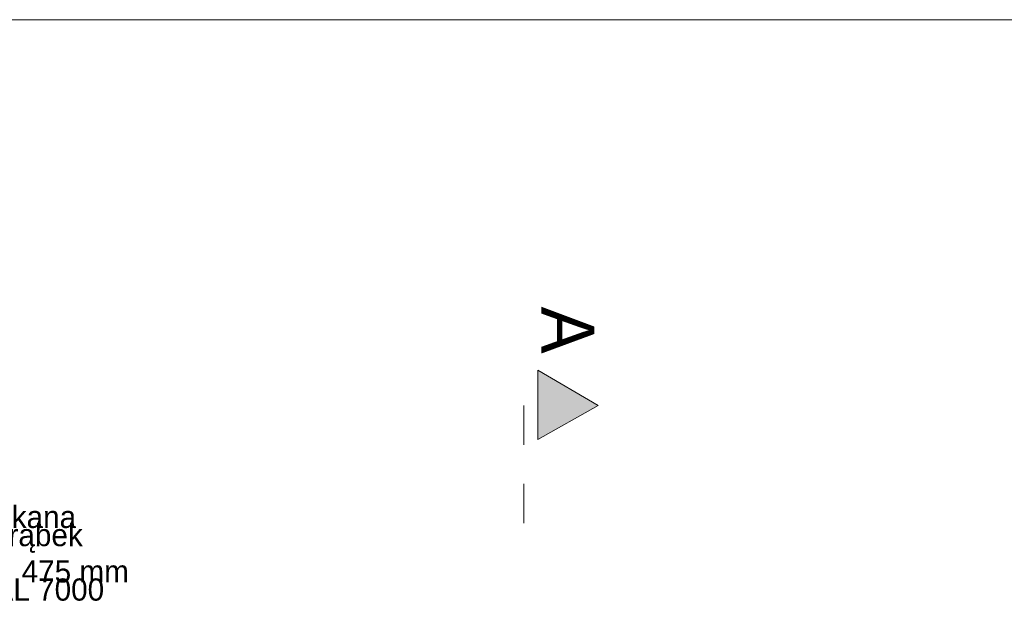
# Model space of a CAD drawing. Extents: x -613240 to -325500, y -25863 to 152403.
# Tile 220 of 254: x -419758 to -412662, y 111731 to 115903. Entities that reach past the tile are written whole.
import ezdxf

# ---------------------------------------------------------------- set-up
doc = ezdxf.new("R2010")
doc.units = 0
doc.header["$MEASUREMENT"] = 0
doc.linetypes.add('Dashed', pattern=[564.444447, 282.222223, -282.222223])
for name, color, linetype, lineweight in [('Arch opisy_Nr_Pióra__21', 7, 'Continuous', 9), ('ARCH TABELA_Nr_Pióra__21', 7, 'Continuous', 9), ('INWENT OPISY_Nr_Pióra__21', 7, 'Continuous', 9), ('INWENT OPISY_Nr_Pióra__41', 7, 'Continuous', 15)]:
    doc.layers.add(name, color=color, linetype=linetype, lineweight=lineweight)
doc.styles.add('GENERATED_STYLE_4', font='txt')
doc.styles.add('GENERATED_STYLE_5', font='txt')

msp = doc.modelspace()

# ---------------------------------------------------------------- hatches: boundary and pattern name
at = {"layer": 'INWENT OPISY_Nr_Pióra__21', "linetype": 'Continuous'}
msp.add_hatch(color=256, dxfattribs=at).paths.add_polyline_path([(-415588.7, 113120.1), (-416024.9, 112875.8), (-416024.9, 113375.8)], flags=0)

# ---------------------------------------------------------------- linework, layer by layer
at = {"layer": 'ARCH TABELA_Nr_Pióra__21', "linetype": 'Continuous'}
msp.add_line((-435639.9, 115902.6), (-394889.9, 115902.6), dxfattribs=at)
at = {"layer": 'INWENT OPISY_Nr_Pióra__41', "linetype": 'Continuous'}
for p, q in [((-416024.9, 112875.8), (-416024.9, 113375.8)), ((-415588.7, 113120.1), (-416024.9, 113375.8)), ((-416024.9, 112875.8), (-415588.7, 113120.1))]:
    msp.add_line(p, q, dxfattribs=at)
at = {"layer": 'INWENT OPISY_Nr_Pióra__41', "linetype": 'Dashed'}
msp.add_line((-416124.9, 113120.1), (-416124.9, 112020.1), dxfattribs=at)

# ---------------------------------------------------------------- texts
at = {"layer": 'Arch opisy_Nr_Pióra__21', "linetype": 'Continuous', "insert": (-421064.4, 112054.8), "char_height": 160, "width": 2319.927, "attachment_point": 4, "line_spacing_factor": 0.490806, "style": 'GENERATED_STYLE_4'}
msp.add_mtext('{blacha powlekana \\Pukładana na rąbek pionowy\\Pz paneli szer. 475 mm\\Pw kolorze RAL 7000}', dxfattribs=at)
at = {"layer": 'INWENT OPISY_Nr_Pióra__21', "linetype": 'Continuous', "insert": (-415617.9, 113664.4), "char_height": 380, "attachment_point": 2, "rotation": 270, "style": 'GENERATED_STYLE_5'}
msp.add_mtext('{A}', dxfattribs=at)

doc.saveas('drawing.dxf')
